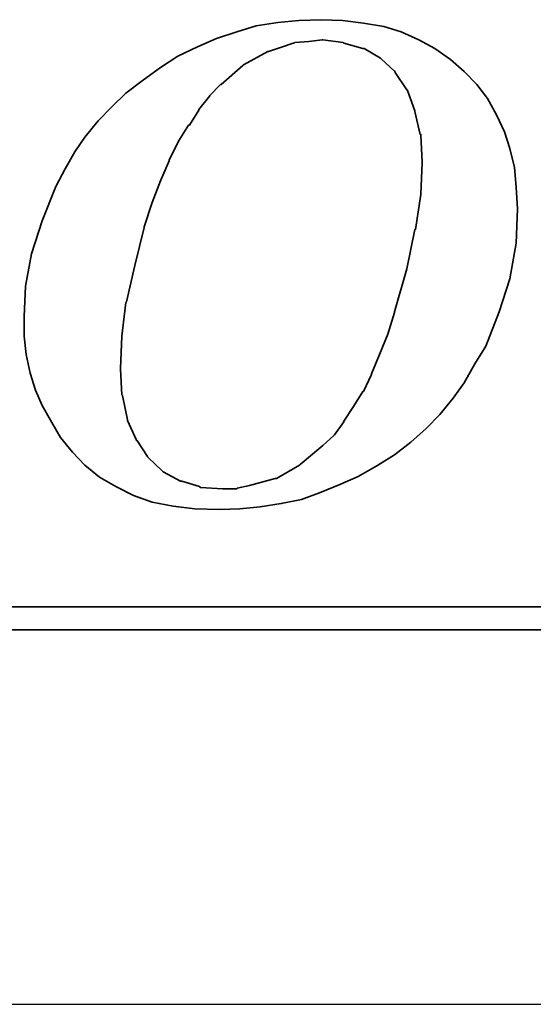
# Model space of a CAD drawing. Extents: x 9 to 257, y 64 to 177.
# Tile 39 of 42: x 183.95 to 187.54, y 114.16 to 121.05. Entities that reach past the tile are written whole.
import ezdxf

# ---------------------------------------------------------------- set-up
doc = ezdxf.new("R2010")
doc.units = 0
doc.header["$LTSCALE"] = 3
doc.header["$MEASUREMENT"] = 0
doc.layers.add('DIM', color=4, linetype='CONTINUOUS')
doc.layers.add('layer 1', color=7, linetype='CONTINUOUS')

# ---------------------------------------------------------------- blocks, each defined once
blk = doc.blocks.new('TBI MOTION logo(完整正式版)')
at = {"layer": 'layer 1', "color": 22, "lineweight": 35}
for points, knots in [([(35.79625, -6.98375), (35.79625, -6.98375), (36.23125, -7.43875), (36.23125, -7.43875), (36.23125, -7.43875), (36.23125, -7.43875), (36.75625, -7.87125), (36.75625, -7.87125), (36.75625, -7.87125), (36.75625, -7.87125), (37.33125, -8.20375), (37.33125, -8.20375), (37.33125, -8.20375), (37.33125, -8.20375), (37.95625, -8.51875), (37.95625, -8.51875), (37.95625, -8.51875), (37.95625, -8.51875), (38.62625, -8.75875), (38.62625, -8.75875), (38.62625, -8.75875), (38.62625, -8.75875), (39.37125, -8.90375), (39.37125, -8.90375), (39.37125, -8.90375), (39.37125, -8.90375), (40.14125, -8.99875), (40.14125, -8.99875), (40.14125, -8.99875), (40.14125, -8.99875), (41.02625, -9.02375), (41.02625, -9.02375), (41.02625, -9.02375), (41.02625, -9.02375), (41.74625, -8.99875), (41.74625, -8.99875), (41.74625, -8.99875), (41.74625, -8.99875), (42.46625, -8.92375), (42.46625, -8.92375), (42.46625, -8.92375), (42.46625, -8.92375), (43.21125, -8.80625), (43.21125, -8.80625), (43.21125, -8.80625), (43.21125, -8.80625), (43.93125, -8.66375), (43.93125, -8.66375), (43.93125, -8.66375), (43.93125, -8.66375), (44.62625, -8.39875), (44.62625, -8.39875), (44.62625, -8.39875), (44.62625, -8.39875), (45.29625, -8.13375), (45.29625, -8.13375), (45.29625, -8.13375), (45.29625, -8.13375), (45.94625, -7.84375), (45.94625, -7.84375), (45.94625, -7.84375), (45.94625, -7.84375), (46.61625, -7.46375), (46.61625, -7.46375), (46.61625, -7.46375), (46.61625, -7.46375), (47.24125, -7.07875), (47.24125, -7.07875), (47.24125, -7.07875), (47.24125, -7.07875), (47.81625, -6.62375), (47.81625, -6.62375), (47.81625, -6.62375), (47.81625, -6.62375), (48.36875, -6.14375), (48.36875, -6.14375), (48.36875, -6.14375), (48.36875, -6.14375), (48.84625, -5.64125), (48.84625, -5.64125), (48.84625, -5.64125), (48.84625, -5.64125), (49.32625, -5.06375), (49.32625, -5.06375), (49.32625, -5.06375), (49.32625, -5.06375), (49.71125, -4.51374), (49.71125, -4.51374), (49.71125, -4.51374), (49.71125, -4.51374), (50.09625, -3.83874), (50.09625, -3.83874), (50.09625, -3.83874), (50.09625, -3.83874), (50.48125, -3.21374), (50.48125, -3.21374), (50.48125, -3.21374), (50.48125, -3.21374), (50.96125, -1.99125), (50.96125, -1.99125), (50.96125, -1.99125), (50.96125, -1.99125), (51.34375, -0.81875), (51.34375, -0.81875), (51.34375, -0.81875), (51.34375, -0.81875), (51.56125, 0.45624), (51.56125, 0.45624), (51.56125, 0.45624), (51.56125, 0.45624), (51.60625, 1.67624), (51.60625, 1.67624), (51.60625, 1.67624), (51.60625, 1.67624), (51.56125, 2.44625), (51.56125, 2.44625), (51.56125, 2.44625), (51.56125, 2.44625), (51.51125, 3.14125), (51.51125, 3.14125), (51.51125, 3.14125), (51.51125, 3.14125), (51.34375, 3.81125), (51.34375, 3.81125), (51.34375, 3.81125), (51.34375, 3.81125), (51.15125, 4.41125), (51.15125, 4.41125), (51.15125, 4.41125), (51.15125, 4.41125), (50.86125, 5.01125), (50.86125, 5.01125), (50.86125, 5.01125), (50.86125, 5.01125), (50.55125, 5.58875), (50.55125, 5.58875), (50.55125, 5.58875), (50.55125, 5.58875), (50.16625, 6.09125), (50.16625, 6.09125), (50.16625, 6.09125), (50.16625, 6.09125), (49.71125, 6.54875), (49.71125, 6.54875), (49.71125, 6.54875), (49.71125, 6.54875), (49.23125, 6.98125), (49.23125, 6.98125), (49.23125, 6.98125), (49.23125, 6.98125), (48.67875, 7.36625), (48.67875, 7.36625), (48.67875, 7.36625), (48.67875, 7.36625), (48.10375, 7.67625), (48.10375, 7.67625), (48.10375, 7.67625), (48.10375, 7.67625), (47.48125, 7.96375), (47.48125, 7.96375), (47.48125, 7.96375), (47.48125, 7.96375), (46.85625, 8.15625), (46.85625, 8.15625), (46.85625, 8.15625), (46.85625, 8.15625), (46.13625, 8.27624), (46.13625, 8.27624), (46.13625, 8.27624), (46.13625, 8.27624), (45.39125, 8.37125), (45.39125, 8.37125), (45.39125, 8.37125), (45.39125, 8.37125), (44.62625, 8.39624), (44.62625, 8.39624), (44.62625, 8.39624), (44.62625, 8.39624), (43.83625, 8.37125), (43.83625, 8.37125), (43.83625, 8.37125), (43.83625, 8.37125), (43.09125, 8.30125), (43.09125, 8.30125), (43.09125, 8.30125), (43.09125, 8.30125), (42.32125, 8.18125), (42.32125, 8.18125), (42.32125, 8.18125), (42.32125, 8.18125), (41.62875, 7.96375), (41.62875, 7.96375), (41.62875, 7.96375), (41.62875, 7.96375), (40.90625, 7.72625), (40.90625, 7.72625), (40.90625, 7.72625), (40.90625, 7.72625), (40.23624, 7.43625), (40.23624, 7.43625), (40.23624, 7.43625), (40.23624, 7.43625), (39.54124, 7.10125), (39.54124, 7.10125), (39.54124, 7.10125), (39.54124, 7.10125), (38.91625, 6.69125), (38.91625, 6.69125), (38.91625, 6.69125), (38.91625, 6.69125), (38.31625, 6.26125), (38.31625, 6.26125), (38.31625, 6.26125), (38.31625, 6.26125), (37.69125, 5.78125), (37.69125, 5.78125), (37.69125, 5.78125), (37.69125, 5.78125), (37.18625, 5.30125), (37.18625, 5.30125), (37.18625, 5.30125), (37.18625, 5.30125), (36.70625, 4.79624), (36.70625, 4.79624), (36.70625, 4.79624), (36.70625, 4.79624), (36.23125, 4.22125), (36.23125, 4.22125), (36.23125, 4.22125), (36.23125, 4.22125), (35.87124, 3.69375), (35.87124, 3.69375), (35.87124, 3.69375), (35.87124, 3.69375), (35.53125, 3.09125), (35.53125, 3.09125), (35.53125, 3.09125), (35.53125, 3.09125), (35.19875, 2.47125), (35.19875, 2.47125), (35.19875, 2.47125), (35.19875, 2.47125), (34.71625, 1.24625), (34.71625, 1.24625), (34.71625, 1.24625), (34.71625, 1.24625), (34.33125, 0.06874), (34.33125, 0.06874), (34.33125, 0.06874), (34.33125, 0.06874), (34.11625, -1.07875), (34.11625, -1.07875), (34.11625, -1.07875), (34.11625, -1.07875), (34.07125, -2.15875), (34.07125, -2.15875), (34.07125, -2.15875), (34.07125, -2.15875), (34.07125, -2.85375), (34.07125, -2.85375), (34.07125, -2.85375), (34.07125, -2.85375), (34.14125, -3.50375), (34.14125, -3.50375), (34.14125, -3.50375), (34.14125, -3.50375), (34.28625, -4.17375), (34.28625, -4.17375), (34.28625, -4.17375), (34.28625, -4.17375), (34.47625, -4.77624), (34.47625, -4.77624), (34.47625, -4.77624), (34.47625, -4.77624), (34.71625, -5.32625), (34.71625, -5.32625), (34.71625, -5.32625), (34.71625, -5.32625), (35.05375, -5.92875), (35.05375, -5.92875), (35.05375, -5.92875), (35.05375, -5.92875), (35.36375, -6.45375), (35.36375, -6.45375), (35.36375, -6.45375), (35.36375, -6.45375), (35.79625, -6.98375), (35.79625, -6.98375)], [0, 0, 0, 0, 0.01388889, 0.01388889, 0.01388889, 0.01388889, 0.02777778, 0.02777778, 0.02777778, 0.02777778, 0.04166667, 0.04166667, 0.04166667, 0.04166667, 0.05555556, 0.05555556, 0.05555556, 0.05555556, 0.06944444, 0.06944444, 0.06944444, 0.06944444, 0.08333333, 0.08333333, 0.08333333, 0.08333333, 0.09722222, 0.09722222, 0.09722222, 0.09722222, 0.11111111, 0.11111111, 0.11111111, 0.11111111, 0.125, 0.125, 0.125, 0.125, 0.13888889, 0.13888889, 0.13888889, 0.13888889, 0.15277778, 0.15277778, 0.15277778, 0.15277778, 0.16666667, 0.16666667, 0.16666667, 0.16666667, 0.18055556, 0.18055556, 0.18055556, 0.18055556, 0.19444444, 0.19444444, 0.19444444, 0.19444444, 0.20833333, 0.20833333, 0.20833333, 0.20833333, 0.22222222, 0.22222222, 0.22222222, 0.22222222, 0.23611111, 0.23611111, 0.23611111, 0.23611111, 0.25, 0.25, 0.25, 0.25, 0.26388889, 0.26388889, 0.26388889, 0.26388889, 0.27777778, 0.27777778, 0.27777778, 0.27777778, 0.29166667, 0.29166667, 0.29166667, 0.29166667, 0.30555556, 0.30555556, 0.30555556, 0.30555556, 0.31944444, 0.31944444, 0.31944444, 0.31944444, 0.33333333, 0.33333333, 0.33333333, 0.33333333, 0.34722222, 0.34722222, 0.34722222, 0.34722222, 0.36111111, 0.36111111, 0.36111111, 0.36111111, 0.375, 0.375, 0.375, 0.375, 0.38888889, 0.38888889, 0.38888889, 0.38888889, 0.40277778, 0.40277778, 0.40277778, 0.40277778, 0.41666667, 0.41666667, 0.41666667, 0.41666667, 0.43055556, 0.43055556, 0.43055556, 0.43055556, 0.44444444, 0.44444444, 0.44444444, 0.44444444, 0.45833333, 0.45833333, 0.45833333, 0.45833333, 0.47222222, 0.47222222, 0.47222222, 0.47222222, 0.48611111, 0.48611111, 0.48611111, 0.48611111, 0.5, 0.5, 0.5, 0.5, 0.51388889, 0.51388889, 0.51388889, 0.51388889, 0.52777778, 0.52777778, 0.52777778, 0.52777778, 0.54166667, 0.54166667, 0.54166667, 0.54166667, 0.55555556, 0.55555556, 0.55555556, 0.55555556, 0.56944444, 0.56944444, 0.56944444, 0.56944444, 0.58333333, 0.58333333, 0.58333333, 0.58333333, 0.59722222, 0.59722222, 0.59722222, 0.59722222, 0.61111111, 0.61111111, 0.61111111, 0.61111111, 0.625, 0.625, 0.625, 0.625, 0.63888889, 0.63888889, 0.63888889, 0.63888889, 0.65277778, 0.65277778, 0.65277778, 0.65277778, 0.66666667, 0.66666667, 0.66666667, 0.66666667, 0.68055556, 0.68055556, 0.68055556, 0.68055556, 0.69444444, 0.69444444, 0.69444444, 0.69444444, 0.70833333, 0.70833333, 0.70833333, 0.70833333, 0.72222222, 0.72222222, 0.72222222, 0.72222222, 0.73611111, 0.73611111, 0.73611111, 0.73611111, 0.75, 0.75, 0.75, 0.75, 0.76388889, 0.76388889, 0.76388889, 0.76388889, 0.77777778, 0.77777778, 0.77777778, 0.77777778, 0.79166667, 0.79166667, 0.79166667, 0.79166667, 0.80555556, 0.80555556, 0.80555556, 0.80555556, 0.81944444, 0.81944444, 0.81944444, 0.81944444, 0.83333333, 0.83333333, 0.83333333, 0.83333333, 0.84722222, 0.84722222, 0.84722222, 0.84722222, 0.86111111, 0.86111111, 0.86111111, 0.86111111, 0.875, 0.875, 0.875, 0.875, 0.88888889, 0.88888889, 0.88888889, 0.88888889, 0.90277778, 0.90277778, 0.90277778, 0.90277778, 0.91666667, 0.91666667, 0.91666667, 0.91666667, 0.93055556, 0.93055556, 0.93055556, 0.93055556, 0.94444444, 0.94444444, 0.94444444, 0.94444444, 0.95833333, 0.95833333, 0.95833333, 0.95833333, 0.97222222, 0.97222222, 0.97222222, 0.97222222, 0.98611111, 0.98611111, 0.98611111, 0.98611111, 1, 1, 1, 1]), ([(38.33875, 1.03124), (38.33875, 1.03124), (38.62625, 1.89625), (38.62625, 1.89625), (38.62625, 1.89625), (38.62625, 1.89625), (38.91625, 2.66375), (38.91625, 2.66375), (38.91625, 2.66375), (38.91625, 2.66375), (39.22625, 3.38125), (39.22625, 3.38125), (39.22625, 3.38125), (39.22625, 3.38125), (39.22625, 3.40624), (39.22625, 3.40624), (39.22625, 3.40624), (39.22625, 3.40624), (39.56124, 4.07624), (39.56124, 4.07624), (39.56124, 4.07624), (39.56124, 4.07624), (39.92125, 4.65125), (39.92125, 4.65125), (39.92125, 4.65125), (39.92125, 4.65125), (39.94625, 4.65125), (39.94625, 4.65125), (39.94625, 4.65125), (39.94625, 4.65125), (40.28125, 5.17875), (40.28125, 5.17875), (40.28125, 5.17875), (40.28125, 5.17875), (40.28125, 5.20375), (40.28125, 5.20375), (40.28125, 5.20375), (40.28125, 5.20375), (40.66875, 5.68625), (40.66875, 5.68625), (40.66875, 5.68625), (40.66875, 5.68625), (40.66875, 5.70625), (40.66875, 5.70625), (40.66875, 5.70625), (40.66875, 5.70625), (41.05124, 6.09125), (41.05124, 6.09125), (41.05124, 6.09125), (41.05124, 6.09125), (41.07625, 6.09125), (41.07625, 6.09125), (41.07625, 6.09125), (41.07625, 6.09125), (41.84125, 6.76625), (41.84125, 6.76625), (41.84125, 6.76625), (41.84125, 6.76625), (41.86625, 6.78625), (41.86625, 6.78625), (41.86625, 6.78625), (41.86625, 6.78625), (42.73125, 7.26624), (42.73125, 7.26624), (42.73125, 7.26624), (42.73125, 7.26624), (42.75625, 7.26624), (42.75625, 7.26624), (42.75625, 7.26624), (42.75625, 7.26624), (43.18625, 7.41125), (43.18625, 7.41125), (43.18625, 7.41125), (43.18625, 7.41125), (43.64125, 7.55625), (43.64125, 7.55625), (43.64125, 7.55625), (43.64125, 7.55625), (43.66625, 7.55625), (43.66625, 7.55625), (43.66625, 7.55625), (43.66625, 7.55625), (43.69125, 7.58124), (43.69125, 7.58124), (43.69125, 7.58124), (43.69125, 7.58124), (44.19125, 7.62625), (44.19125, 7.62625), (44.19125, 7.62625), (44.19125, 7.62625), (44.67125, 7.67625), (44.67125, 7.67625), (44.67125, 7.67625), (44.67125, 7.67625), (44.69625, 7.67625), (44.69625, 7.67625), (44.69625, 7.67625), (44.69625, 7.67625), (45.41875, 7.58124), (45.41875, 7.58124), (45.41875, 7.58124), (45.41875, 7.58124), (45.44125, 7.55625), (45.44125, 7.55625), (45.44125, 7.55625), (45.44125, 7.55625), (46.11125, 7.36625), (46.11125, 7.36625), (46.11125, 7.36625), (46.11125, 7.36625), (46.13625, 7.36625), (46.13625, 7.36625), (46.13625, 7.36625), (46.13625, 7.36625), (46.15875, 7.36625), (46.15875, 7.36625), (46.15875, 7.36625), (46.15875, 7.36625), (46.73625, 7.02624), (46.73625, 7.02624), (46.73625, 7.02624), (46.73625, 7.02624), (46.76125, 7.00624), (46.76125, 7.00624), (46.76125, 7.00624), (46.76125, 7.00624), (47.24125, 6.57124), (47.24125, 6.57124), (47.24125, 6.57124), (47.24125, 6.57124), (47.26625, 6.54875), (47.26625, 6.54875), (47.26625, 6.54875), (47.26625, 6.54875), (47.26625, 6.52375), (47.26625, 6.52375), (47.26625, 6.52375), (47.26625, 6.52375), (47.67375, 5.89875), (47.67375, 5.89875), (47.67375, 5.89875), (47.67375, 5.89875), (47.69625, 5.89875), (47.69625, 5.89875), (47.69625, 5.89875), (47.69625, 5.89875), (47.69625, 5.87625), (47.69625, 5.87625), (47.69625, 5.87625), (47.69625, 5.87625), (47.96125, 5.15625), (47.96125, 5.15625), (47.96125, 5.15625), (47.96125, 5.15625), (47.96125, 5.13125), (47.96125, 5.13125), (47.96125, 5.13125), (47.96125, 5.13125), (48.15125, 4.31875), (48.15125, 4.31875), (48.15125, 4.31875), (48.15125, 4.31875), (48.17625, 4.31875), (48.17625, 4.31875), (48.17625, 4.31875), (48.17625, 4.31875), (48.17625, 4.29125), (48.17625, 4.29125), (48.17625, 4.29125), (48.17625, 4.29125), (48.22625, 3.33125), (48.22625, 3.33125), (48.22625, 3.33125), (48.22625, 3.33125), (48.22625, 3.30875), (48.22625, 3.30875), (48.22625, 3.30875), (48.22625, 3.30875), (48.17625, 2.20624), (48.17625, 2.20624), (48.17625, 2.20624), (48.17625, 2.20624), (48.17625, 2.18124), (48.17625, 2.18124), (48.17625, 2.18124), (48.17625, 2.18124), (47.98375, 0.93624), (47.98375, 0.93624), (47.98375, 0.93624), (47.98375, 0.93624), (47.96125, 0.93624), (47.96125, 0.93624), (47.96125, 0.93624), (47.96125, 0.93624), (47.67375, -0.45874), (47.67375, -0.45874), (47.67375, -0.45874), (47.67375, -0.45874), (47.24125, -1.99125), (47.24125, -1.99125), (47.24125, -1.99125), (47.24125, -1.99125), (47.24125, -2.01874), (47.24125, -2.01874), (47.24125, -2.01874), (47.24125, -2.01874), (47.00125, -2.78375), (47.00125, -2.78375), (47.00125, -2.78375), (47.00125, -2.78375), (46.71125, -3.50375), (46.71125, -3.50375), (46.71125, -3.50375), (46.71125, -3.50375), (46.42625, -4.19875), (46.42625, -4.19875), (46.42625, -4.19875), (46.42625, -4.19875), (46.42625, -4.22375), (46.42625, -4.22375), (46.42625, -4.22375), (46.42625, -4.22375), (46.13625, -4.82374), (46.13625, -4.82374), (46.13625, -4.82374), (46.13625, -4.82374), (46.11125, -4.82374), (46.11125, -4.82374), (46.11125, -4.82374), (46.11125, -4.82374), (45.77625, -5.35125), (45.77625, -5.35125), (45.77625, -5.35125), (45.77625, -5.35125), (45.44125, -5.87875), (45.44125, -5.87875), (45.44125, -5.87875), (45.44125, -5.87875), (45.44125, -5.90375), (45.44125, -5.90375), (45.44125, -5.90375), (45.44125, -5.90375), (45.10625, -6.35875), (45.10625, -6.35875), (45.10625, -6.35875), (45.10625, -6.35875), (45.08125, -6.38375), (45.08125, -6.38375), (45.08125, -6.38375), (45.08125, -6.38375), (44.69625, -6.74375), (44.69625, -6.74375), (44.69625, -6.74375), (44.69625, -6.74375), (43.88375, -7.41625), (43.88375, -7.41625), (43.88375, -7.41625), (43.88375, -7.41625), (43.85625, -7.43875), (43.85625, -7.43875), (43.85625, -7.43875), (43.85625, -7.43875), (43.04125, -7.91875), (43.04125, -7.91875), (43.04125, -7.91875), (43.04125, -7.91875), (43.01625, -7.91875), (43.01625, -7.91875), (43.01625, -7.91875), (43.01625, -7.91875), (42.99625, -7.91875), (42.99625, -7.91875), (42.99625, -7.91875), (42.99625, -7.91875), (42.08125, -8.15875), (42.08125, -8.15875), (42.08125, -8.15875), (42.08125, -8.15875), (41.65125, -8.25625), (41.65125, -8.25625), (41.65125, -8.25625), (41.65125, -8.25625), (41.62875, -8.27875), (41.62875, -8.27875), (41.62875, -8.27875), (41.62875, -8.27875), (41.60125, -8.27875), (41.60125, -8.27875), (41.60125, -8.27875), (41.60125, -8.27875), (41.12125, -8.27875), (41.12125, -8.27875), (41.12125, -8.27875), (41.12125, -8.27875), (40.35624, -8.23125), (40.35624, -8.23125), (40.35624, -8.23125), (40.35624, -8.23125), (40.33125, -8.23125), (40.33125, -8.23125), (40.33125, -8.23125), (40.33125, -8.23125), (40.30625, -8.20375), (40.30625, -8.20375), (40.30625, -8.20375), (40.30625, -8.20375), (39.68375, -8.01375), (39.68375, -8.01375), (39.68375, -8.01375), (39.68375, -8.01375), (39.66124, -8.01375), (39.66124, -8.01375), (39.66124, -8.01375), (39.66124, -8.01375), (39.63625, -8.01375), (39.63625, -8.01375), (39.63625, -8.01375), (39.63625, -8.01375), (39.01125, -7.67875), (39.01125, -7.67875), (39.01125, -7.67875), (39.01125, -7.67875), (38.98875, -7.65375), (38.98875, -7.65375), (38.98875, -7.65375), (38.98875, -7.65375), (38.48625, -7.17375), (38.48625, -7.17375), (38.48625, -7.17375), (38.48625, -7.17375), (38.45875, -7.14875), (38.45875, -7.14875), (38.45875, -7.14875), (38.45875, -7.14875), (38.45875, -7.12875), (38.45875, -7.12875), (38.45875, -7.12875), (38.45875, -7.12875), (38.07625, -6.54875), (38.07625, -6.54875), (38.07625, -6.54875), (38.07625, -6.54875), (38.05125, -6.54875), (38.05125, -6.54875), (38.05125, -6.54875), (38.05125, -6.54875), (38.05125, -6.52875), (38.05125, -6.52875), (38.05125, -6.52875), (38.05125, -6.52875), (37.74125, -5.85375), (37.74125, -5.85375), (37.74125, -5.85375), (37.74125, -5.85375), (37.74125, -5.82875), (37.74125, -5.82875), (37.74125, -5.82875), (37.74125, -5.82875), (37.57375, -4.96875), (37.57375, -4.96875), (37.57375, -4.96875), (37.57375, -4.96875), (37.54625, -4.94375), (37.54625, -4.94375), (37.54625, -4.94375), (37.54625, -4.94375), (37.50125, -4.03375), (37.50125, -4.03375), (37.50125, -4.03375), (37.50125, -4.03375), (37.50125, -4.00875), (37.50125, -4.00875), (37.50125, -4.00875), (37.50125, -4.00875), (37.54625, -2.85375), (37.54625, -2.85375), (37.54625, -2.85375), (37.54625, -2.85375), (37.69125, -1.65875), (37.69125, -1.65875), (37.69125, -1.65875), (37.69125, -1.65875), (37.71624, -1.63375), (37.71624, -1.63375), (37.71624, -1.63375), (37.71624, -1.63375), (38.00375, -0.33875), (38.00375, -0.33875), (38.00375, -0.33875), (38.00375, -0.33875), (38.33875, 1.00624), (38.33875, 1.00624), (38.33875, 1.00624), (38.33875, 1.00624), (38.33875, 1.03124), (38.33875, 1.03124)], [0, 0, 0, 0, 0.01010101, 0.01010101, 0.01010101, 0.01010101, 0.02020202, 0.02020202, 0.02020202, 0.02020202, 0.03030303, 0.03030303, 0.03030303, 0.03030303, 0.04040404, 0.04040404, 0.04040404, 0.04040404, 0.05050505, 0.05050505, 0.05050505, 0.05050505, 0.06060606, 0.06060606, 0.06060606, 0.06060606, 0.07070707, 0.07070707, 0.07070707, 0.07070707, 0.08080808, 0.08080808, 0.08080808, 0.08080808, 0.09090909, 0.09090909, 0.09090909, 0.09090909, 0.1010101, 0.1010101, 0.1010101, 0.1010101, 0.11111111, 0.11111111, 0.11111111, 0.11111111, 0.12121212, 0.12121212, 0.12121212, 0.12121212, 0.13131313, 0.13131313, 0.13131313, 0.13131313, 0.14141414, 0.14141414, 0.14141414, 0.14141414, 0.15151515, 0.15151515, 0.15151515, 0.15151515, 0.16161616, 0.16161616, 0.16161616, 0.16161616, 0.17171717, 0.17171717, 0.17171717, 0.17171717, 0.18181818, 0.18181818, 0.18181818, 0.18181818, 0.19191919, 0.19191919, 0.19191919, 0.19191919, 0.2020202, 0.2020202, 0.2020202, 0.2020202, 0.21212121, 0.21212121, 0.21212121, 0.21212121, 0.22222222, 0.22222222, 0.22222222, 0.22222222, 0.23232323, 0.23232323, 0.23232323, 0.23232323, 0.24242424, 0.24242424, 0.24242424, 0.24242424, 0.25252525, 0.25252525, 0.25252525, 0.25252525, 0.26262626, 0.26262626, 0.26262626, 0.26262626, 0.27272727, 0.27272727, 0.27272727, 0.27272727, 0.28282828, 0.28282828, 0.28282828, 0.28282828, 0.29292929, 0.29292929, 0.29292929, 0.29292929, 0.3030303, 0.3030303, 0.3030303, 0.3030303, 0.31313131, 0.31313131, 0.31313131, 0.31313131, 0.32323232, 0.32323232, 0.32323232, 0.32323232, 0.33333333, 0.33333333, 0.33333333, 0.33333333, 0.34343434, 0.34343434, 0.34343434, 0.34343434, 0.35353535, 0.35353535, 0.35353535, 0.35353535, 0.36363636, 0.36363636, 0.36363636, 0.36363636, 0.37373737, 0.37373737, 0.37373737, 0.37373737, 0.38383838, 0.38383838, 0.38383838, 0.38383838, 0.39393939, 0.39393939, 0.39393939, 0.39393939, 0.4040404, 0.4040404, 0.4040404, 0.4040404, 0.41414141, 0.41414141, 0.41414141, 0.41414141, 0.42424242, 0.42424242, 0.42424242, 0.42424242, 0.43434343, 0.43434343, 0.43434343, 0.43434343, 0.44444444, 0.44444444, 0.44444444, 0.44444444, 0.45454545, 0.45454545, 0.45454545, 0.45454545, 0.46464646, 0.46464646, 0.46464646, 0.46464646, 0.47474747, 0.47474747, 0.47474747, 0.47474747, 0.48484848, 0.48484848, 0.48484848, 0.48484848, 0.49494949, 0.49494949, 0.49494949, 0.49494949, 0.50505051, 0.50505051, 0.50505051, 0.50505051, 0.51515152, 0.51515152, 0.51515152, 0.51515152, 0.52525253, 0.52525253, 0.52525253, 0.52525253, 0.53535354, 0.53535354, 0.53535354, 0.53535354, 0.54545455, 0.54545455, 0.54545455, 0.54545455, 0.55555556, 0.55555556, 0.55555556, 0.55555556, 0.56565657, 0.56565657, 0.56565657, 0.56565657, 0.57575758, 0.57575758, 0.57575758, 0.57575758, 0.58585859, 0.58585859, 0.58585859, 0.58585859, 0.5959596, 0.5959596, 0.5959596, 0.5959596, 0.60606061, 0.60606061, 0.60606061, 0.60606061, 0.61616162, 0.61616162, 0.61616162, 0.61616162, 0.62626263, 0.62626263, 0.62626263, 0.62626263, 0.63636364, 0.63636364, 0.63636364, 0.63636364, 0.64646465, 0.64646465, 0.64646465, 0.64646465, 0.65656566, 0.65656566, 0.65656566, 0.65656566, 0.66666667, 0.66666667, 0.66666667, 0.66666667, 0.67676768, 0.67676768, 0.67676768, 0.67676768, 0.68686869, 0.68686869, 0.68686869, 0.68686869, 0.6969697, 0.6969697, 0.6969697, 0.6969697, 0.70707071, 0.70707071, 0.70707071, 0.70707071, 0.71717172, 0.71717172, 0.71717172, 0.71717172, 0.72727273, 0.72727273, 0.72727273, 0.72727273, 0.73737374, 0.73737374, 0.73737374, 0.73737374, 0.74747475, 0.74747475, 0.74747475, 0.74747475, 0.75757576, 0.75757576, 0.75757576, 0.75757576, 0.76767677, 0.76767677, 0.76767677, 0.76767677, 0.77777778, 0.77777778, 0.77777778, 0.77777778, 0.78787879, 0.78787879, 0.78787879, 0.78787879, 0.7979798, 0.7979798, 0.7979798, 0.7979798, 0.80808081, 0.80808081, 0.80808081, 0.80808081, 0.81818182, 0.81818182, 0.81818182, 0.81818182, 0.82828283, 0.82828283, 0.82828283, 0.82828283, 0.83838384, 0.83838384, 0.83838384, 0.83838384, 0.84848485, 0.84848485, 0.84848485, 0.84848485, 0.85858586, 0.85858586, 0.85858586, 0.85858586, 0.86868687, 0.86868687, 0.86868687, 0.86868687, 0.87878788, 0.87878788, 0.87878788, 0.87878788, 0.88888889, 0.88888889, 0.88888889, 0.88888889, 0.8989899, 0.8989899, 0.8989899, 0.8989899, 0.90909091, 0.90909091, 0.90909091, 0.90909091, 0.91919192, 0.91919192, 0.91919192, 0.91919192, 0.92929293, 0.92929293, 0.92929293, 0.92929293, 0.93939394, 0.93939394, 0.93939394, 0.93939394, 0.94949495, 0.94949495, 0.94949495, 0.94949495, 0.95959596, 0.95959596, 0.95959596, 0.95959596, 0.96969697, 0.96969697, 0.96969697, 0.96969697, 0.97979798, 0.97979798, 0.97979798, 0.97979798, 0.98989899, 0.98989899, 0.98989899, 0.98989899, 1, 1, 1, 1]), ([(75.90875, -9.47875), (75.90875, -9.47875), (75.90875, -12.28625), (75.90875, -12.28625), (75.90875, -12.28625), (75.90875, -12.28625), (75.90875, -12.47875), (75.90875, -12.47875), (75.90875, -12.47875), (75.90875, -12.47875), (75.71625, -12.47875), (75.71625, -12.47875), (75.71625, -12.47875), (75.71625, -12.47875), (-88.32875, -12.47875), (-88.32875, -12.47875), (-88.32875, -12.47875), (-88.32875, -12.47875), (-88.32875, -13.29375), (-88.32875, -13.29375), (-88.32875, -13.29375), (-88.32875, -13.29375), (82.89125, -13.29375), (82.89125, -13.29375), (82.89125, -13.29375), (82.89125, -13.29375), (75.90875, -9.47875), (75.90875, -9.47875)], [0, 0, 0, 0, 0.14285714, 0.14285714, 0.14285714, 0.14285714, 0.28571429, 0.28571429, 0.28571429, 0.28571429, 0.42857143, 0.42857143, 0.42857143, 0.42857143, 0.57142857, 0.57142857, 0.57142857, 0.57142857, 0.71428571, 0.71428571, 0.71428571, 0.71428571, 0.85714286, 0.85714286, 0.85714286, 0.85714286, 1, 1, 1, 1])]:
    blk.add_open_spline(points, degree=3, knots=knots, dxfattribs=at)

msp = doc.modelspace()

# ---------------------------------------------------------------- linework, layer by layer
at = {"layer": 'DIM', "color": 7, "linetype": 'Continuous'}
msp.add_line((131.4506, 114.1551), (257.4506, 114.1551), dxfattribs=at)

# ---------------------------------------------------------------- block references
at = {"layer": 'DIM', "color": 7, "xscale": 0.1970749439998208, "yscale": 0.1970749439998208, "zscale": 0.1970749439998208}
msp.add_blockref('TBI MOTION logo(完整正式版)', (177.262, 119.3992), dxfattribs=at)

doc.saveas('drawing.dxf')
